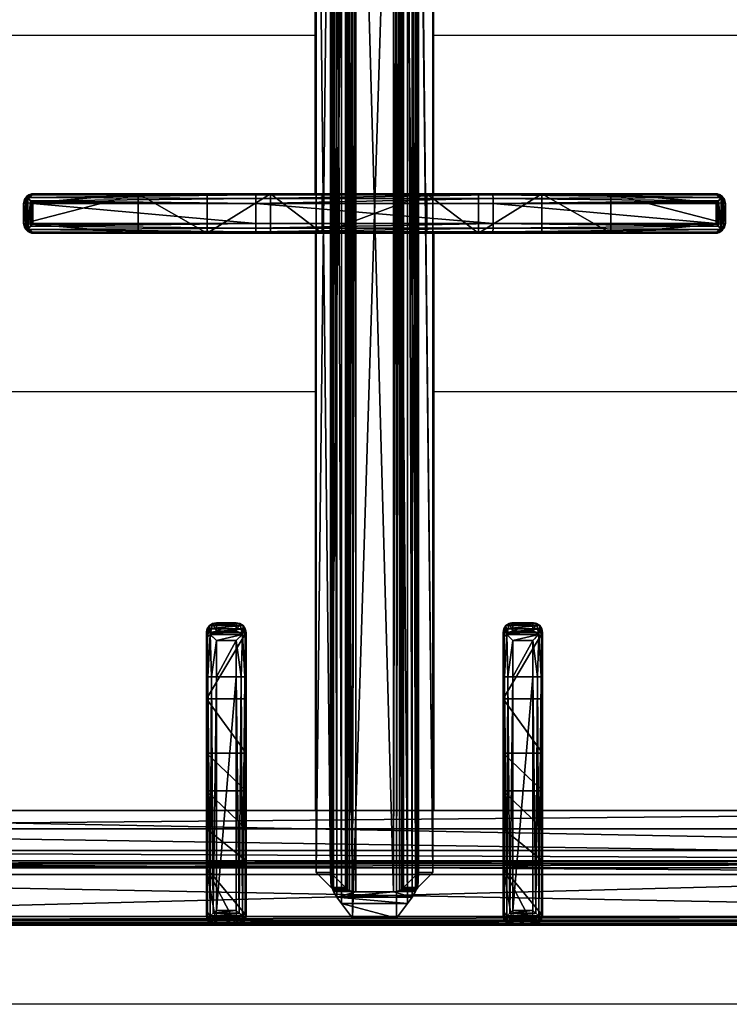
# Model space of a CAD drawing. Header units: millimetres. Extents: x 69858 to 162505, y 5570 to 25972.
# Tile 17 of 53: x 72124 to 72304, y 14121 to 14370. Entities that reach past the tile are written whole.
import ezdxf

# ---------------------------------------------------------------- set-up
doc = ezdxf.new("R2010")
doc.units = ezdxf.units.MM
doc.header["$LTSCALE"] = 2.5
doc.linetypes.add('CONTINUA', pattern=[0])
for name, color, linetype in [('Arch', 7, 'Continuous'), ('IQ_200_3D', 1, 'Continuous'), ('IQ_204_2D', 7, 'CONTINUA'), ('IQ_204_3D', 7, 'Continuous')]:
    doc.layers.add(name, color=color, linetype=linetype)
doc.layers.add('CKD Equipments', color=252, linetype='Continuous', lineweight=0)

# ---------------------------------------------------------------- blocks, each defined once
blk = doc.blocks.new('ELECTROLUX-MC7-TOPFYERBRURNERS4')
at = {"layer": 'IQ_200_3D', "color": 8, "invisible_edges": 5}
blk.add_3dface([(0, -80.5, 900), (20.34, -117.26, 900), (20.34, -619.74, 900), (0, -655, 900)], dxfattribs=at)
at = {"layer": 'IQ_204_2D', "color": 8}
for p, q in [((20, -651.5), (20, -85.5)), ((197.5, -279.74), (202.5, -279.74)), ((197.5, -280.19), (197.5, -279.74)), ((197.5, -280.19), (202.5, -280.19)), ((202.5, -279.74), (202.5, -280.19)), ((195, -282.24), (195, -282.66)), ((195, -282.66), (195, -338.54)), ((197.5, -282.09), (202.5, -282.09)), ((197.5, -338.49), (197.5, -282.09)), ((202.5, -282.09), (202.5, -338.49)), ((205, -282.66), (205, -282.24)), ((205, -338.54), (205, -282.66)), ((82.76, -326), (22.47, -326)), ((91.91, -326), (82.76, -326)), ((91.91, -326), (94.04, -326)), ((20, -328.5), (20, -333.5)), ((20, -328.5), (20, -333.5)), ((22, -328.5), (22, -333.5)), ((22, -328.5), (82.81, -328.5)), ((82.81, -328.5), (82.81, -333.5)), ((82.81, -328.5), (92.02, -328.5)), ((92.02, -333.5), (92.02, -328.5)), ((96.48, -328.5), (94.37, -328.5)), ((94.37, -328.5), (94.37, -333.5)), ((96.48, -333.5), (96.48, -328.5)), ((82.81, -333.5), (22, -333.5)), ((92.02, -333.5), (82.81, -333.5)), ((94.37, -333.5), (96.48, -333.5)), ((22.47, -336), (82.76, -336)), ((82.76, -336), (91.91, -336)), ((94.04, -336), (91.91, -336)), ((195, -338.54), (195, -398.43)), ((197.5, -338.49), (202.5, -338.49)), ((197.5, -398.49), (197.5, -338.49)), ((202.5, -338.49), (202.5, -398.49)), ((205, -398.43), (205, -338.54)), ((195, -353.5), (48.98, -353.5)), ((205, -353.5), (351.02, -353.5)), ((195, -383.5), (48.98, -383.5)), ((205, -383.5), (351.02, -383.5)), ((195, -398.43), (195, -454.31)), ((197.5, -398.49), (202.5, -398.49)), ((197.5, -454.88), (197.5, -398.49)), ((202.5, -398.49), (202.5, -454.88)), ((205, -454.31), (205, -398.43)), ((22.47, -401), (82.76, -401)), ((82.76, -401), (91.91, -401)), ((94.04, -401), (91.91, -401)), ((20, -408.5), (20, -403.5)), ((20, -408.5), (20, -403.5)), ((22, -408.5), (22, -403.5)), ((82.81, -403.5), (22, -403.5)), ((82.81, -408.5), (82.81, -403.5)), ((92.02, -403.5), (82.81, -403.5)), ((92.02, -403.5), (92.02, -408.5)), ((94.37, -403.5), (96.48, -403.5)), ((94.37, -408.5), (94.37, -403.5)), ((96.48, -403.5), (96.48, -408.5)), ((22, -408.5), (82.81, -408.5)), ((82.81, -408.5), (92.02, -408.5)), ((96.48, -408.5), (94.37, -408.5)), ((82.76, -411), (22.47, -411)), ((91.91, -411), (82.76, -411)), ((91.91, -411), (94.04, -411)), ((195, -454.31), (195, -454.73)), ((197.5, -454.88), (202.5, -454.88)), ((205, -454.73), (205, -454.31)), ((196.89, -456.68), (203.11, -456.68)), ((197.5, -456.79), (202.5, -456.79)), ((197.5, -457.24), (197.5, -456.79)), ((197.5, -457.24), (202.5, -457.24)), ((202.5, -456.79), (202.5, -457.24))]:
    blk.add_line(p, q, dxfattribs=at)
blk.add_lwpolyline([(48.98, -112.48), (351.02, -112.48), (351.02, -624.52), (48.98, -624.52)], close=True, dxfattribs=at)
for points in [[(245, -353.5), (245, -222.25, 1), (155, -222.25), (155, -353.5)], [(155, -383.5), (155, -512.25, 1), (245, -512.25), (245, -383.5)]]:
    blk.add_lwpolyline(points, format="xyb", dxfattribs=at)
for centre, major_axis, ratio, start_param, end_param in [((197.5, -282.24), (0, 2.5), 0.99863, 0, 1.570796), ((197.5, -282.66), (2.5, 0), 0.951091, 2.227228, 3.141593), ((202.5, -282.24), (0, 2.5), 0.99863, 4.712389, 6.283185), ((202.5, -282.66), (-2.5, 0), 0.951091, 3.141593, 4.055957), ((197.5, -338.54), (-2.5, 0), 0.02182, -1.570796, 0), ((202.5, -338.54), (-2.5, 0), 0.02182, 3.141593, 4.712389), ((197.5, -398.43), (2.5, 0), 0.02182, 3.141593, 4.712389), ((202.5, -398.43), (2.5, 0), 0.02182, 4.712389, 6.283185), ((22.47, -403.5), (0, 2.5), 0.948965, 0, 0.895145), ((82.76, -403.5), (0, 2.5), 0.02182, 4.712389, 6.283185), ((91.91, -403.5), (0, 2.5), 0.84544, -0.894481, 0), ((91.91, -403.5), (2.5, 2.5), 0.02182, 4.734206, 5.410521), ((91.91, -403.5), (-1.92, 1.92), 0.8391, 4.014257, 4.690572), ((22.47, -408.5), (0, 2.5), 0.948965, 2.246448, 3.141593), ((82.76, -408.5), (0, 2.5), 0.02182, 3.141593, 4.712389), ((91.91, -408.5), (0, 2.5), 0.84544, 3.141593, 4.036074), ((91.91, -408.5), (-2.5, 2.5), 0.02182, 4.014257, 4.690572), ((91.91, -408.5), (1.92, 1.92), 0.8391, 4.734206, 5.410521), ((197.5, -454.31), (2.5, 0), 0.951091, 3.141593, 4.055957), ((197.5, -454.73), (0, 2.5), 0.99863, 1.570796, 3.141593), ((202.5, -454.73), (0, 2.5), 0.99863, 3.141593, 4.712389), ((202.5, -454.31), (-2.5, 0), 0.951091, 2.227228, 3.141593), ((197.5, -453.34), (0, 3.44), 0.725954, 2.896194, 3.141593), ((202.5, -453.34), (0, 3.44), 0.725954, 3.141593, 3.386992)]:
    blk.add_ellipse(centre, major_axis=major_axis, ratio=ratio, start_param=start_param, end_param=end_param, dxfattribs=at)
at = {"layer": 'IQ_204_2D', "color": 8, "extrusion": (0, 0, -1)}
for centre, major_axis, ratio, start_param, end_param in [((22.47, -328.5), (0, 2.5), 0.948965, -0.895145, 0), ((82.76, -328.5), (0, 2.5), 0.02182, 0, 1.570796), ((91.91, -328.5), (0, 2.5), 0.84544, 0, 0.894481), ((91.91, -328.5), (2.5, 2.5), 0.02182, 0.872665, 1.54898), ((91.91, -328.5), (-1.92, 1.92), 0.8391, 1.592613, 2.268928), ((82.76, -333.5), (0, 2.5), 0.02182, 1.570796, 3.141593), ((91.91, -333.5), (-2.5, 2.5), 0.02182, 1.592613, 2.268928), ((91.91, -333.5), (1.92, 1.92), 0.8391, 0.872665, 1.54898), ((22.47, -333.5), (0, 2.5), 0.948965, 3.141593, 4.036737), ((91.91, -333.5), (0, 2.5), 0.84544, 2.247111, 3.141593)]:
    blk.add_ellipse(centre, major_axis=major_axis, ratio=ratio, start_param=start_param, end_param=end_param, dxfattribs=at)
at = {"layer": 'IQ_204_2D', "color": 8}
for points, knots in [([(195.97, -280.77), (196.17, -280.62), (196.38, -280.49), (196.75, -280.33), (196.91, -280.28), (197.21, -280.21), (197.36, -280.19), (197.5, -280.19)], [11.914764, 11.914764, 11.914764, 11.914764, 12.773402, 12.773402, 13.350347, 13.350347, 13.927292, 13.927292, 13.927292, 13.927292]), ([(197.5, -282.09), (197.5, -282.09), (197.5, -282.09), (197.5, -282.09), (197.5, -282.09), (197.5, -282.09), (197.5, -282.09), (197.49, -282.09), (197.49, -282.09), (197.49, -282.09), (197.49, -282.08), (197.48, -282.08), (197.48, -282.08), (197.46, -282.06), (197.45, -282.05), (197.43, -282.03), (197.41, -282.01), (197.35, -281.96), (197.3, -281.92), (197.16, -281.8), (197.06, -281.7), (196.85, -281.52), (196.74, -281.42), (196.52, -281.23), (196.41, -281.14), (196.19, -280.96), (196.08, -280.86), (195.97, -280.77)], [8.188469, 8.188469, 8.188469, 8.188469, 8.190233, 8.190233, 8.191997, 8.191997, 8.195525, 8.195525, 8.202581, 8.202581, 8.216692, 8.216692, 8.244915, 8.244915, 8.301361, 8.301361, 8.414254, 8.414254, 8.640038, 8.640038, 9.091607, 9.091607, 9.543176, 9.543176, 9.994745, 9.994745, 10.458205, 10.458205, 10.458205, 10.458205]), ([(202.5, -280.19), (202.64, -280.19), (202.79, -280.21), (203.09, -280.28), (203.25, -280.33), (203.62, -280.49), (203.83, -280.62), (204.03, -280.77)], [0, 0, 0, 0, 0.576945, 0.576945, 1.153889, 1.153889, 2.012527, 2.012527, 2.012527, 2.012527]), ([(204.03, -280.77), (203.92, -280.86), (203.81, -280.96), (203.59, -281.14), (203.48, -281.23), (203.26, -281.42), (203.15, -281.52), (202.94, -281.7), (202.84, -281.8), (202.7, -281.92), (202.65, -281.96), (202.59, -282.01), (202.57, -282.03), (202.55, -282.05), (202.54, -282.06), (202.52, -282.08), (202.52, -282.08), (202.51, -282.08), (202.51, -282.09), (202.51, -282.09), (202.51, -282.09), (202.5, -282.09), (202.5, -282.09), (202.5, -282.09), (202.5, -282.09), (202.5, -282.09), (202.5, -282.09), (202.5, -282.09)], [5.918216, 5.918216, 5.918216, 5.918216, 6.381677, 6.381677, 6.833246, 6.833246, 7.284815, 7.284815, 7.736384, 7.736384, 7.962168, 7.962168, 8.07506, 8.07506, 8.131506, 8.131506, 8.159729, 8.159729, 8.173841, 8.173841, 8.180897, 8.180897, 8.184425, 8.184425, 8.186189, 8.186189, 8.187953, 8.187953, 8.187953, 8.187953]), ([(94.04, -326), (94.19, -326), (94.35, -326.01), (94.66, -326.08), (94.82, -326.13), (95.12, -326.25), (95.26, -326.33), (95.53, -326.52), (95.65, -326.62), (95.87, -326.84), (95.97, -326.97), (96.15, -327.24), (96.23, -327.39), (96.35, -327.7), (96.4, -327.86), (96.46, -328.18), (96.48, -328.34), (96.48, -328.5)], [3.776921, 3.776921, 3.776921, 3.776921, 4.248957, 4.248957, 4.720993, 4.720993, 5.193029, 5.193029, 5.665065, 5.665065, 6.135831, 6.135831, 6.606596, 6.606596, 7.077361, 7.077361, 7.548126, 7.548126, 7.548126, 7.548126]), ([(20, -328.5), (20.01, -328.36), (20.03, -328.21), (20.09, -327.9), (20.14, -327.75), (20.31, -327.37), (20.45, -327.14), (20.62, -326.94)], [0, 0, 0, 0, 0.576945, 0.576945, 1.153889, 1.153889, 2.068716, 2.068716, 2.068716, 2.068716]), ([(20.62, -326.94), (20.79, -327.14), (20.99, -327.37), (21.33, -327.75), (21.47, -327.9), (21.74, -328.21), (21.87, -328.36), (22, -328.5)], [11.858599, 11.858599, 11.858599, 11.858599, 12.773425, 12.773425, 13.35037, 13.35037, 13.927314, 13.927314, 13.927314, 13.927314]), ([(20.62, -335.06), (20.45, -334.86), (20.31, -334.63), (20.14, -334.25), (20.09, -334.09), (20.03, -333.79), (20.01, -333.64), (20, -333.5)], [11.858599, 11.858599, 11.858599, 11.858599, 12.773425, 12.773425, 13.35037, 13.35037, 13.927314, 13.927314, 13.927314, 13.927314]), ([(22, -333.5), (21.87, -333.64), (21.74, -333.79), (21.47, -334.09), (21.33, -334.25), (20.99, -334.63), (20.79, -334.86), (20.62, -335.06)], [0, 0, 0, 0, 0.576945, 0.576945, 1.153889, 1.153889, 2.068716, 2.068716, 2.068716, 2.068716]), ([(96.48, -333.5), (96.48, -333.66), (96.46, -333.82), (96.4, -334.14), (96.35, -334.3), (96.23, -334.61), (96.15, -334.76), (95.97, -335.03), (95.87, -335.16), (95.65, -335.38), (95.53, -335.48), (95.26, -335.67), (95.12, -335.75), (94.82, -335.87), (94.66, -335.92), (94.35, -335.98), (94.19, -336), (94.04, -336)], [15.096253, 15.096253, 15.096253, 15.096253, 15.567018, 15.567018, 16.037783, 16.037783, 16.508548, 16.508548, 16.979314, 16.979314, 17.45135, 17.45135, 17.923386, 17.923386, 18.395422, 18.395422, 18.867458, 18.867458, 18.867458, 18.867458]), ([(20.62, -401.94), (20.45, -402.14), (20.31, -402.37), (20.14, -402.75), (20.09, -402.91), (20.03, -403.21), (20.01, -403.36), (20, -403.5)], [11.858599, 11.858599, 11.858599, 11.858599, 12.773425, 12.773425, 13.35037, 13.35037, 13.927314, 13.927314, 13.927314, 13.927314]), ([(22, -403.5), (21.87, -403.36), (21.74, -403.21), (21.47, -402.91), (21.33, -402.75), (20.99, -402.37), (20.79, -402.14), (20.62, -401.94)], [0, 0, 0, 0, 0.576945, 0.576945, 1.153889, 1.153889, 2.068716, 2.068716, 2.068716, 2.068716]), ([(96.48, -403.5), (96.48, -403.34), (96.46, -403.18), (96.4, -402.86), (96.35, -402.7), (96.23, -402.39), (96.15, -402.24), (95.97, -401.97), (95.87, -401.84), (95.65, -401.62), (95.53, -401.52), (95.26, -401.33), (95.12, -401.25), (94.82, -401.13), (94.66, -401.08), (94.35, -401.02), (94.19, -401), (94.04, -401)], [15.096253, 15.096253, 15.096253, 15.096253, 15.567018, 15.567018, 16.037783, 16.037783, 16.508548, 16.508548, 16.979314, 16.979314, 17.45135, 17.45135, 17.923386, 17.923386, 18.395422, 18.395422, 18.867458, 18.867458, 18.867458, 18.867458]), ([(20, -408.5), (20.01, -408.64), (20.03, -408.79), (20.09, -409.09), (20.14, -409.25), (20.31, -409.63), (20.45, -409.86), (20.62, -410.06)], [0, 0, 0, 0, 0.576945, 0.576945, 1.153889, 1.153889, 2.068716, 2.068716, 2.068716, 2.068716]), ([(20.62, -410.06), (20.79, -409.86), (20.99, -409.63), (21.33, -409.25), (21.47, -409.09), (21.74, -408.79), (21.87, -408.64), (22, -408.5)], [11.858599, 11.858599, 11.858599, 11.858599, 12.773425, 12.773425, 13.35037, 13.35037, 13.927314, 13.927314, 13.927314, 13.927314]), ([(94.04, -411), (94.19, -411), (94.35, -410.99), (94.66, -410.92), (94.82, -410.87), (95.12, -410.75), (95.26, -410.67), (95.53, -410.48), (95.65, -410.38), (95.87, -410.16), (95.97, -410.03), (96.15, -409.76), (96.23, -409.61), (96.35, -409.3), (96.4, -409.14), (96.46, -408.82), (96.48, -408.66), (96.48, -408.5)], [3.776921, 3.776921, 3.776921, 3.776921, 4.248957, 4.248957, 4.720993, 4.720993, 5.193029, 5.193029, 5.665065, 5.665065, 6.135831, 6.135831, 6.606596, 6.606596, 7.077361, 7.077361, 7.548126, 7.548126, 7.548126, 7.548126]), ([(195.97, -456.2), (196.08, -456.11), (196.19, -456.02), (196.41, -455.84), (196.52, -455.74), (196.74, -455.55), (196.85, -455.45), (197.06, -455.27), (197.16, -455.18), (197.3, -455.05), (197.35, -455.01), (197.41, -454.96), (197.43, -454.94), (197.45, -454.92), (197.46, -454.91), (197.48, -454.9), (197.48, -454.89), (197.49, -454.89), (197.49, -454.88), (197.49, -454.88), (197.49, -454.88), (197.5, -454.88), (197.5, -454.88), (197.5, -454.88), (197.5, -454.88), (197.5, -454.88), (197.5, -454.88), (197.5, -454.88)], [5.918733, 5.918733, 5.918733, 5.918733, 6.382193, 6.382193, 6.833762, 6.833762, 7.285331, 7.285331, 7.7369, 7.7369, 7.962685, 7.962685, 8.075577, 8.075577, 8.132023, 8.132023, 8.160246, 8.160246, 8.174358, 8.174358, 8.181413, 8.181413, 8.184941, 8.184941, 8.186705, 8.186705, 8.188469, 8.188469, 8.188469, 8.188469]), ([(202.5, -454.88), (202.5, -454.88), (202.5, -454.88), (202.5, -454.88), (202.5, -454.88), (202.5, -454.88), (202.5, -454.88), (202.51, -454.88), (202.51, -454.88), (202.51, -454.88), (202.51, -454.89), (202.52, -454.89), (202.52, -454.9), (202.54, -454.91), (202.55, -454.92), (202.57, -454.94), (202.59, -454.96), (202.65, -455.01), (202.7, -455.05), (202.84, -455.18), (202.94, -455.27), (203.15, -455.45), (203.26, -455.55), (203.48, -455.74), (203.59, -455.84), (203.81, -456.02), (203.92, -456.11), (204.03, -456.2)], [8.187953, 8.187953, 8.187953, 8.187953, 8.189716, 8.189716, 8.19148, 8.19148, 8.195008, 8.195008, 8.202064, 8.202064, 8.216176, 8.216176, 8.244399, 8.244399, 8.300845, 8.300845, 8.413737, 8.413737, 8.639521, 8.639521, 9.09109, 9.09109, 9.542659, 9.542659, 9.994228, 9.994228, 10.457689, 10.457689, 10.457689, 10.457689]), ([(196.89, -456.68), (196.8, -456.65), (196.7, -456.62), (196.38, -456.48), (196.17, -456.35), (195.97, -456.2)], [0.785194, 0.785194, 0.785194, 0.785194, 1.153889, 1.153889, 2.012527, 2.012527, 2.012527, 2.012527]), ([(204.03, -456.2), (203.83, -456.35), (203.62, -456.48), (203.3, -456.62), (203.2, -456.65), (203.11, -456.68)], [11.914787, 11.914787, 11.914787, 11.914787, 12.773425, 12.773425, 13.14212, 13.14212, 13.14212, 13.14212])]:
    blk.add_open_spline(points, degree=3, knots=knots, dxfattribs=at)
at = {"layer": 'IQ_204_3D', "color": 8}
mesh = blk.add_polyface(dxfattribs=at)
corners = [(379.78, -85.71, 904.1), (380, -85.5, 900), (379.52, -84.72, 904.14), (379.73, -84.5, 900), (378, -83.5, 900), (378.78, -83.98, 904.14), (379, -83.77, 900), (377.79, -83.72, 904.1), (379.48, -85.71, 905.06), (379.29, -84.85, 905), (378.65, -85.21, 905.73), (378.76, -85.71, 905.75), (378.65, -84.21, 905), (377.79, -84.02, 905.06), (378.29, -84.85, 905.73), (377.79, -84.74, 905.75), (377.79, -85.71, 906), (22.21, -85.71, 906), (22.21, -84.74, 905.75), (22.21, -84.02, 905.06), (22.21, -83.72, 904.1), (22, -83.5, 900), (365.45, -638.95, 900), (22, -653.5, 900), (34.55, -638.95, 900), (365.45, -98.05, 900), (380, -651.5, 900), (34.55, -98.05, 900), (20, -85.5, 900), (21, -83.77, 900), (379.73, -652.5, 900), (379, -653.23, 900), (378, -653.5, 900), (20, -651.5, 900), (20.27, -652.5, 900), (21, -653.23, 900), (20.27, -84.5, 900), (21.22, -83.98, 904.14), (20.48, -84.72, 904.14), (20.22, -85.71, 904.1), (21.35, -84.21, 905), (21.71, -84.85, 905.73), (20.71, -84.85, 905), (20.52, -85.71, 905.06), (21.35, -85.21, 905.73), (21.24, -85.71, 905.75), (22.21, -651.29, 906), (21.24, -651.29, 905.75), (20.52, -651.29, 905.06), (20.22, -651.29, 904.1), (20.48, -652.28, 904.14), (21.22, -653.02, 904.14), (22.21, -653.28, 904.1), (20.71, -652.15, 905), (21.35, -651.79, 905.73), (21.35, -652.79, 905), (22.21, -652.98, 905.06), (21.71, -652.15, 905.73), (22.21, -652.26, 905.75), (35.55, -637.95, 899.73), (35.55, -99.05, 899.73), (36.28, -99.78, 899), (36.28, -637.22, 899), (38.88, -634.62, 902.5), (38.88, -102.38, 902.5), (36.31, -637.19, 905.06), (36.31, -99.81, 905.06), (32.81, -96.31, 906), (32.81, -640.69, 906), (48.98, -624.52, 885), (48.98, -112.48, 885), (44.36, -107.86, 885), (44.36, -629.14, 885), (377.79, -653.28, 904.1), (377.79, -652.98, 905.06), (377.79, -651.29, 906), (377.79, -652.26, 905.75), (363.72, -637.22, 899), (364.45, -637.95, 899.73), (364.45, -99.05, 899.73), (363.72, -99.78, 899), (367.19, -640.69, 906), (367.19, -96.31, 906), (378.78, -653.02, 904.14), (379.52, -652.28, 904.14), (379.78, -651.29, 904.1), (378.65, -652.79, 905), (378.29, -652.15, 905.73), (379.29, -652.15, 905), (379.48, -651.29, 905.06), (378.65, -651.79, 905.73), (378.76, -651.29, 905.75), (361.12, -634.62, 902.5), (351.02, -624.52, 885), (363.69, -637.19, 905.06), (355.64, -629.14, 885), (355.64, -107.86, 885), (351.02, -112.48, 885), (361.12, -102.38, 902.5), (363.69, -99.81, 905.06)]
mesh.append_faces([[corners[k] for k in face] for face in [(16, 10, 14), (17, 41, 44), (46, 54, 57), (75, 87, 90)]], dxfattribs={"color": 8})
mesh.append_faces([[corners[k] for k in face] for face in [(4, 5, 6), (8, 10, 11), (16, 11, 10), (15, 16, 14), (7, 19, 13), (13, 18, 15), (28, 38, 36), (19, 41, 18), (17, 18, 41), (45, 17, 44), (39, 48, 43), (43, 47, 45), (23, 51, 35), (48, 54, 47), (46, 47, 54), (58, 46, 57), (52, 74, 56), (76, 56, 74), (26, 84, 30), (74, 87, 76), (85, 88, 84), (88, 87, 86), (75, 76, 87), (91, 75, 90), (85, 8, 89), (11, 89, 8)]], dxfattribs={"vtx0": -1, "color": 8})
mesh.append_faces([[corners[k] for k in face] for face in [(16, 15, 17), (22, 23, 24), (25, 26, 22), (27, 21, 25), (21, 28, 29), (6, 1, 4), (4, 25, 21), (24, 28, 27), (35, 33, 23), (26, 25, 1), (23, 22, 32), (17, 45, 46), (75, 81, 46), (81, 16, 82), (46, 67, 17), (17, 82, 16), (93, 72, 69), (72, 93, 95), (70, 71, 97), (97, 95, 93)]], dxfattribs={"vtx0": -1, "vtx1": -1, "color": 8})
mesh.append_faces([[corners[k] for k in face] for face in [(21, 27, 28), (4, 1, 25), (26, 32, 22), (24, 23, 33)]], dxfattribs={"vtx0": -1, "vtx1": -1, "vtx2": -1, "color": 8})
mesh.append_faces([[corners[k] for k in face] for face in [(17, 15, 18), (24, 33, 28), (46, 45, 47), (75, 58, 76), (16, 91, 11)]], dxfattribs={"vtx0": -1, "vtx2": -1, "color": 8})
mesh.append_faces([[corners[k] for k in face] for face in [(0, 1, 2), (5, 2, 6), (8, 0, 9), (5, 12, 2), (5, 7, 12), (12, 13, 14), (12, 14, 9), (2, 9, 0), (10, 9, 14), (19, 18, 13), (4, 21, 7), (30, 31, 26), (34, 33, 35), (20, 21, 37), (38, 37, 36), (19, 20, 40), (38, 42, 37), (38, 39, 42), (42, 43, 44), (42, 44, 40), (37, 40, 20), (41, 40, 44), (48, 47, 43), (28, 33, 39), (49, 33, 50), (51, 50, 35), (48, 49, 53), (51, 55, 50), (51, 52, 55), (55, 56, 57), (55, 57, 53), (50, 53, 49), (54, 53, 57), (24, 27, 59), (61, 62, 60), (63, 64, 65), (67, 68, 66), (69, 70, 63), (61, 71, 62), (73, 74, 52), (58, 56, 76), (32, 73, 23), (62, 77, 59), (22, 24, 78), (27, 25, 60), (80, 61, 79), (73, 32, 83), (84, 83, 30), (74, 73, 86), (88, 89, 90), (88, 86, 84), (83, 84, 86), (92, 93, 63), (68, 81, 65), (92, 63, 94), (72, 95, 62), (95, 96, 77), (98, 97, 92), (81, 82, 94), (98, 92, 99), (77, 80, 78), (25, 22, 79), (0, 8, 85), (91, 89, 11), (80, 96, 61), (70, 97, 64), (64, 98, 66), (82, 67, 99), (1, 0, 26)]], dxfattribs={"vtx1": -1, "color": 8})
mesh.append_faces([[corners[k] for k in face] for face in [(31, 32, 26), (75, 46, 58), (75, 16, 81), (81, 68, 46), (68, 67, 46), (67, 82, 17), (70, 69, 71), (72, 71, 69), (71, 96, 97), (96, 95, 97), (16, 75, 91)]], dxfattribs={"vtx1": -1, "vtx2": -1, "color": 8})
mesh.append_faces([[corners[k] for k in face] for face in [(1, 3, 2), (4, 7, 5), (2, 3, 6), (8, 9, 10), (7, 13, 12), (12, 9, 2), (13, 15, 14), (7, 20, 19), (21, 20, 7), (6, 3, 1), (28, 36, 29), (21, 29, 37), (28, 39, 38), (37, 29, 36), (19, 40, 41), (39, 43, 42), (42, 40, 37), (43, 45, 44), (39, 49, 48), (33, 49, 39), (33, 34, 50), (23, 52, 51), (50, 34, 35), (48, 53, 54), (52, 56, 55), (55, 53, 50), (56, 58, 57), (27, 60, 59), (62, 59, 60), (64, 66, 65), (68, 65, 66), (70, 64, 63), (71, 72, 62), (73, 52, 23), (77, 78, 59), (24, 59, 78), (25, 79, 60), (61, 60, 79), (32, 31, 83), (26, 85, 84), (83, 31, 30), (74, 86, 87), (73, 83, 86), (85, 89, 88), (88, 90, 87), (89, 91, 90), (93, 69, 63), (81, 94, 65), (63, 65, 94), (95, 77, 62), (96, 80, 77), (97, 93, 92), (82, 99, 94), (92, 94, 99), (80, 79, 78), (22, 78, 79), (96, 71, 61), (97, 98, 64), (98, 99, 66), (67, 66, 99), (0, 85, 26)]], dxfattribs={"vtx2": -1, "color": 8})
mesh = blk.add_polyface(dxfattribs=at)
corners = [(195, -454.73, 922), (195.33, -455.98, 922), (195, -454.31, 930.01), (196.25, -456.9, 922), (195.97, -456.2, 931.91), (196.89, -456.68, 931.13), (197.5, -456.79, 930.59), (197.35, -456.78, 930.62), (197.5, -457.24, 922), (197.19, -456.76, 930.72), (195.26, -455.36, 931.06), (202.5, -456.79, 930.59), (202.5, -457.24, 922), (195, -428.3, 922), (205, -428.3, 922), (204.67, -455.98, 922), (203.75, -456.9, 922), (205, -454.73, 922), (195, -398.43, 932.5), (195, -338.54, 932.5), (195, -326.18, 919.39), (195, -308.67, 922), (195, -282.24, 922), (195, -282.66, 930.01), (195, -342.16, 911.79), (195, -394.81, 911.79), (195, -355.23, 899.85), (195, -381.74, 899.85), (195, -410.79, 919.39), (196.72, -280.35, 931.28), (196.25, -280.07, 922), (195.97, -280.77, 931.91), (197.5, -280.19, 930.59), (197.5, -279.74, 922), (195.33, -280.99, 922), (195.26, -281.61, 931.06), (195.33, -338.51, 933.75), (196.25, -338.49, 934.67), (196.79, -281.47, 932.35), (197.49, -282.09, 932.48), (197.5, -338.49, 935), (197.47, -282.07, 932.48), (197.43, -282.03, 932.48), (197.35, -281.97, 932.47), (197.18, -281.81, 932.45), (202.5, -279.74, 922), (205, -308.67, 922), (205, -282.24, 922), (204.67, -280.99, 922), (203.75, -280.07, 922), (195.33, -398.46, 933.75), (197.5, -398.49, 935), (196.25, -398.48, 934.67), (196.79, -455.5, 932.35), (197.18, -455.16, 932.45), (197.35, -455.01, 932.47), (197.43, -454.94, 932.48), (197.47, -454.9, 932.48), (197.5, -454.88, 932.48), (202.51, -282.09, 932.48), (202.5, -338.49, 935), (202.5, -398.49, 935), (202.51, -454.88, 932.48), (204.03, -456.2, 931.91), (203.11, -456.68, 931.13), (203.21, -455.5, 932.35), (202.82, -455.16, 932.45), (202.65, -455.01, 932.47), (202.57, -454.94, 932.48), (202.53, -454.91, 932.48), (202.65, -456.78, 930.62), (202.81, -456.76, 930.72), (204.74, -455.36, 931.06), (205, -454.31, 930.01), (204.67, -398.46, 933.75), (205, -398.43, 932.5), (203.75, -398.48, 934.67), (205, -394.81, 911.79), (205, -326.18, 919.39), (205, -410.79, 919.39), (205, -342.16, 911.79), (205, -355.23, 899.85), (205, -381.74, 899.85), (205, -338.54, 932.5), (205, -282.66, 930.01), (204.03, -280.77, 931.91), (203.28, -280.35, 931.28), (202.5, -280.19, 930.59), (204.74, -281.61, 931.06), (204.67, -338.51, 933.75), (203.21, -281.47, 932.35), (203.75, -338.49, 934.67), (202.82, -281.81, 932.45), (202.65, -281.97, 932.47), (202.57, -282.03, 932.48), (202.53, -282.07, 932.48)]
mesh.append_faces([[corners[k] for k in face] for face in [(3, 4, 1), (4, 3, 5), (4, 10, 1), (29, 30, 31), (32, 33, 29), (33, 30, 29), (30, 34, 31), (31, 34, 35), (35, 36, 31), (31, 37, 38), (53, 52, 4), (4, 50, 10), (64, 16, 63), (72, 63, 15), (15, 63, 16), (72, 74, 63), (63, 76, 65), (49, 85, 48), (85, 49, 86), (87, 86, 45), (45, 86, 49), (85, 88, 48), (90, 91, 85), (85, 89, 88)]], dxfattribs={"color": 8})
mesh.append_faces([[corners[k] for k in face] for face in [(8, 5, 3), (22, 35, 34), (36, 37, 31), (52, 50, 4), (5, 63, 4), (17, 72, 15), (74, 76, 63), (91, 89, 85)]], dxfattribs={"vtx0": -1, "color": 8})
mesh.append_faces([[corners[k] for k in face] for face in [(6, 8, 11), (3, 0, 8), (8, 14, 12), (17, 12, 14), (19, 20, 18), (20, 19, 21), (23, 21, 19), (24, 25, 20), (13, 18, 28), (45, 46, 33), (46, 45, 47), (49, 47, 45), (18, 50, 19), (37, 36, 52), (64, 9, 71), (73, 14, 75), (77, 78, 79), (78, 77, 80), (82, 80, 77), (46, 83, 78), (83, 89, 75), (76, 74, 91), (43, 93, 44)]], dxfattribs={"vtx0": -1, "vtx1": -1, "color": 8})
mesh.append_faces([[corners[k] for k in face] for face in [(20, 28, 18), (39, 41, 40), (41, 42, 40), (42, 43, 40), (55, 56, 51), (56, 57, 51), (57, 58, 51), (39, 40, 59), (40, 60, 59), (51, 58, 61), (58, 62, 61), (68, 56, 67), (56, 68, 57), (62, 57, 69), (57, 62, 58), (69, 57, 68), (56, 55, 67), (11, 71, 9), (62, 69, 61), (69, 68, 61), (68, 67, 61), (75, 79, 78), (93, 94, 60), (94, 95, 60), (95, 59, 60), (93, 43, 94), (41, 95, 42), (95, 41, 59), (39, 59, 41), (95, 94, 42), (42, 94, 43)]], dxfattribs={"vtx0": -1, "vtx1": -1, "vtx2": -1, "color": 8})
mesh.append_faces([[corners[k] for k in face] for face in [(19, 36, 35), (40, 38, 37), (19, 50, 36), (51, 37, 52), (52, 36, 50), (18, 10, 50), (51, 61, 60), (75, 74, 72), (61, 65, 76), (83, 88, 89), (75, 89, 74), (60, 76, 91), (91, 74, 89)]], dxfattribs={"vtx0": -1, "vtx2": -1, "color": 8})
mesh.append_faces([[corners[k] for k in face] for face in [(0, 1, 2), (9, 5, 8), (10, 2, 1), (15, 16, 17), (0, 2, 13), (22, 21, 23), (26, 27, 24), (23, 35, 22), (23, 19, 35), (44, 38, 40), (34, 30, 22), (48, 47, 49), (2, 10, 18), (54, 55, 51), (63, 65, 4), (66, 54, 65), (66, 67, 54), (53, 4, 65), (5, 9, 64), (7, 6, 9), (70, 71, 11), (71, 12, 64), (71, 70, 12), (73, 75, 72), (66, 65, 61), (17, 14, 73), (81, 80, 82), (47, 84, 46), (47, 48, 84), (88, 84, 48), (84, 88, 83), (92, 93, 60), (32, 29, 87), (31, 85, 29), (85, 31, 90), (92, 90, 44), (86, 87, 29), (33, 32, 45), (21, 46, 20), (81, 26, 80), (24, 20, 80), (81, 82, 26), (27, 82, 25), (14, 13, 79), (28, 25, 79)]], dxfattribs={"vtx1": -1, "color": 8})
mesh.append_faces([[corners[k] for k in face] for face in [(6, 7, 8), (8, 12, 11), (0, 13, 8), (13, 14, 8), (16, 12, 17), (2, 18, 13), (27, 25, 24), (25, 28, 20), (30, 33, 22), (46, 21, 33), (21, 22, 33), (51, 40, 37), (52, 53, 51), (40, 51, 60), (55, 54, 67), (6, 11, 9), (70, 11, 12), (84, 83, 46), (83, 75, 78), (14, 79, 75), (91, 90, 60), (60, 61, 76)]], dxfattribs={"vtx1": -1, "vtx2": -1, "color": 8})
mesh.append_faces([[corners[k] for k in face] for face in [(7, 9, 8), (3, 1, 0), (43, 44, 40), (53, 54, 51), (5, 64, 63), (54, 53, 65), (12, 16, 64), (17, 73, 72), (67, 66, 61), (90, 92, 60), (31, 38, 90), (93, 92, 44), (85, 86, 29), (90, 38, 44), (32, 87, 45), (46, 78, 20), (26, 24, 80), (20, 78, 80), (82, 27, 26), (82, 77, 25), (13, 28, 79), (25, 77, 79)]], dxfattribs={"vtx2": -1, "color": 8})
mesh = blk.add_polyface(dxfattribs=at)
corners = [(92.02, -328.5, 934.6), (93.56, -335.06, 933.98), (93.56, -326.93, 933.98), (92.02, -333.5, 934.6), (94.37, -333.5, 932.53), (94.37, -328.5, 932.53), (96.29, -327.54, 920.55), (96.48, -328.5, 920.59), (95.76, -326.73, 920.43), (92.82, -326.25, 933.14), (94.04, -326, 920), (91.91, -326, 932.1), (94.97, -326.19, 920.24), (96.48, -333.5, 920.59), (96.29, -334.46, 920.55), (92.82, -335.75, 933.14), (95.76, -335.27, 920.43), (94.97, -335.81, 920.24), (94.04, -336, 920), (91.91, -336, 932.1), (82.76, -326, 932.5), (77.27, -326, 912.68), (24.21, -326, 932.5), (53.98, -326, 885), (36.28, -326, 899), (63.49, -326, 900.63), (44.36, -326, 885), (35.83, -326, 899.53), (35.23, -326, 899.88), (22.5, -326, 900), (34.55, -326, 900), (77.27, -336, 912.68), (53.98, -336, 885), (63.49, -336, 900.63), (82.76, -336, 932.5), (22.5, -336, 900), (34.55, -336, 900), (24.21, -336, 932.5), (35.23, -336, 899.88), (35.83, -336, 899.53), (44.36, -336, 885), (36.28, -336, 899), (21.73, -333.5, 933.1), (20, -333.5, 900), (21.9, -334.3, 933.81), (21.25, -335.66, 900), (22.36, -335.06, 934.45), (20.34, -334.75, 900), (23.18, -335.75, 933.58), (20, -328.5, 900), (21.73, -328.5, 933.1), (20.34, -327.25, 900), (21.25, -326.33, 900), (82.81, -334.75, 934.67), (82.81, -333.5, 935), (82.79, -335.66, 933.75), (23.02, -334.3, 934.87), (23.73, -333.5, 935), (82.81, -328.5, 935), (23.73, -328.5, 935), (22.36, -326.94, 934.45), (23.02, -327.7, 934.87), (21.9, -327.7, 933.81), (23.18, -326.25, 933.58), (82.79, -326.33, 933.75), (82.81, -327.25, 934.67)]
mesh.append_faces([[corners[k] for k in face] for face in [(5, 6, 2), (5, 7, 6), (6, 8, 2), (13, 4, 14), (16, 14, 1), (1, 14, 4), (42, 43, 44), (45, 46, 47), (46, 45, 48), (46, 44, 47), (44, 43, 47), (1, 55, 15), (48, 55, 46), (46, 53, 56), (57, 56, 54), (50, 62, 49), (49, 62, 51), (63, 52, 60), (52, 51, 60), (60, 51, 62), (61, 65, 60), (59, 58, 61), (60, 64, 63), (9, 64, 2)]], dxfattribs={"color": 8})
mesh.append_faces([[corners[k] for k in face] for face in [(0, 1, 2), (15, 16, 1), (16, 15, 17), (19, 17, 15), (32, 25, 33), (35, 48, 45), (35, 30, 36), (3, 53, 1), (53, 55, 1), (55, 53, 46), (58, 65, 61), (65, 64, 60), (64, 65, 2), (65, 0, 2)]], dxfattribs={"vtx0": -1, "color": 8})
mesh.append_faces([[corners[k] for k in face] for face in [(20, 21, 22), (23, 24, 25), (25, 22, 21), (30, 22, 28), (12, 17, 10), (17, 12, 16), (6, 14, 8), (8, 16, 12), (18, 34, 31), (37, 31, 34), (51, 29, 49), (49, 30, 43)]], dxfattribs={"vtx0": -1, "vtx1": -1, "color": 8})
mesh.append_faces([[corners[k] for k in face] for face in [(25, 28, 22), (37, 38, 33), (35, 43, 30)]], dxfattribs={"vtx0": -1, "vtx1": -1, "vtx2": -1, "color": 8})
mesh.append_faces([[corners[k] for k in face] for face in [(37, 33, 31), (33, 39, 41), (34, 15, 55), (34, 55, 48), (58, 54, 3), (54, 58, 59), (20, 63, 64), (20, 64, 9)]], dxfattribs={"vtx0": -1, "vtx2": -1, "color": 8})
mesh.append_faces([[corners[k] for k in face] for face in [(1, 4, 2), (2, 8, 9), (10, 11, 12), (12, 9, 8), (4, 13, 5), (18, 17, 19), (11, 10, 20), (29, 22, 30), (7, 13, 6), (10, 18, 21), (25, 21, 33), (19, 34, 18), (35, 36, 37), (40, 32, 41), (37, 48, 35), (43, 42, 49), (45, 47, 35), (19, 15, 34), (37, 34, 48), (0, 58, 3), (57, 54, 59), (42, 44, 50), (46, 60, 44), (60, 46, 61), (59, 61, 57), (62, 50, 44), (22, 29, 63), (22, 63, 20), (11, 20, 9), (26, 23, 40), (24, 26, 41), (36, 30, 38), (24, 41, 27), (39, 38, 27)]], dxfattribs={"vtx1": -1, "color": 8})
mesh.append_faces([[corners[k] for k in face] for face in [(10, 21, 20), (24, 27, 25), (27, 28, 25), (13, 14, 6), (14, 16, 8), (36, 38, 37), (38, 39, 33), (32, 33, 41), (47, 43, 35), (29, 30, 49), (3, 54, 53), (58, 0, 65)]], dxfattribs={"vtx1": -1, "vtx2": -1, "color": 8})
mesh.append_faces([[corners[k] for k in face] for face in [(0, 3, 1), (4, 5, 2), (11, 9, 12), (13, 7, 5), (23, 26, 24), (17, 18, 10), (18, 31, 21), (32, 23, 25), (21, 31, 33), (42, 50, 49), (51, 52, 29), (54, 56, 53), (46, 56, 61), (60, 62, 44), (61, 56, 57), (29, 52, 63), (23, 32, 40), (26, 40, 41), (30, 28, 38), (41, 39, 27), (38, 28, 27)]], dxfattribs={"vtx2": -1, "color": 8})
mesh = blk.add_polyface(dxfattribs=at)
corners = [(33.32, -379.61, 880), (366.68, -379.61, 880), (33.32, -383.23, 880), (366.68, -383.23, 880), (33.32, -353.77, 880), (366.68, -353.77, 880), (33.32, -357.39, 880), (366.68, -357.39, 880), (370.45, -357.54, 894.07), (29.55, -357.54, 894.07), (370.7, -357.75, 894.84), (28.97, -357.94, 895.59), (371.03, -357.94, 895.59), (29.3, -357.75, 894.84), (28.57, -358.13, 896.29), (371.43, -358.13, 896.29), (29.55, -361.16, 894.07), (370.45, -375.84, 894.07), (29.55, -375.84, 894.07), (370.5, -375.79, 894.26), (29.44, -375.74, 894.46), (370.56, -375.74, 894.46), (29.5, -375.79, 894.26), (29.37, -375.68, 894.65), (370.63, -375.68, 894.65), (29.55, -379.46, 894.07), (21.82, -362.96, 900), (25.49, -360.12, 899.11), (21.82, -374.04, 900), (25.49, -376.88, 899.11), (28.44, -363.73, 896.5), (27.13, -358.95, 897.99), (28.77, -362.18, 895.96), (29.07, -361.65, 895.39), (29.44, -361.26, 894.46), (29.5, -361.21, 894.26), (29.37, -361.32, 894.65), (28.53, -362.91, 896.36), (28.44, -373.27, 896.5), (28.53, -374.09, 896.36), (28.57, -378.87, 896.29), (28.77, -374.82, 895.96), (28.97, -379.06, 895.59), (29.3, -379.25, 894.84), (29.07, -375.35, 895.39), (27.13, -378.05, 897.99), (378.18, -362.96, 900), (374.51, -360.12, 899.11), (372.87, -358.95, 897.99), (370.45, -361.16, 894.07), (370.56, -361.26, 894.46), (370.5, -361.21, 894.26), (370.63, -361.32, 894.65), (370.93, -361.65, 895.39), (371.23, -362.18, 895.96), (371.47, -362.91, 896.36), (371.56, -363.73, 896.5), (371.56, -373.27, 896.5), (371.47, -374.09, 896.36), (370.93, -375.35, 895.39), (371.23, -374.82, 895.96), (370.45, -379.46, 894.07), (371.03, -379.06, 895.59), (370.7, -379.25, 894.84), (371.43, -378.87, 896.29), (372.87, -378.05, 897.99), (378.18, -374.04, 900), (374.51, -376.88, 899.11)]
mesh.append_faces([[corners[k] for k in face] for face in [(28, 27, 29), (39, 40, 38), (29, 31, 45), (26, 47, 27), (15, 31, 48), (48, 27, 47), (32, 55, 37), (56, 37, 55), (38, 58, 39), (60, 39, 58), (40, 65, 45), (66, 29, 67), (67, 45, 65), (48, 56, 15), (46, 67, 47), (47, 65, 48)]], dxfattribs={"vtx0": -1, "color": 8})
mesh.append_faces([[corners[k] for k in face] for face in [(8, 9, 10), (11, 12, 13), (13, 10, 9), (17, 18, 19), (20, 21, 22), (22, 19, 18), (11, 32, 14), (32, 11, 33), (9, 34, 13), (13, 33, 11), (40, 41, 42), (23, 43, 44), (43, 20, 25), (18, 25, 22), (22, 25, 20), (44, 42, 41), (6, 49, 16), (50, 35, 51), (35, 50, 34), (52, 34, 50), (51, 16, 49), (2, 61, 25), (62, 43, 63), (43, 62, 42), (64, 42, 62), (63, 25, 61), (56, 65, 57), (62, 60, 64), (60, 62, 59), (61, 21, 63), (63, 59, 62), (15, 54, 12), (52, 10, 53), (10, 50, 8), (49, 8, 51), (51, 8, 50), (53, 12, 54)]], dxfattribs={"vtx0": -1, "vtx1": -1, "color": 8})
mesh.append_faces([[corners[k] for k in face] for face in [(25, 18, 0), (38, 45, 31), (56, 48, 65), (8, 49, 7)]], dxfattribs={"vtx0": -1, "vtx2": -1, "color": 8})
mesh.append_faces([[corners[k] for k in face] for face in [(0, 1, 2), (4, 5, 6), (5, 4, 8), (14, 15, 11), (4, 6, 9), (1, 0, 17), (23, 24, 20), (2, 25, 0), (26, 27, 28), (14, 30, 31), (40, 45, 38), (27, 31, 29), (46, 47, 26), (31, 27, 48), (7, 49, 6), (36, 34, 52), (52, 53, 36), (54, 32, 53), (54, 55, 32), (30, 37, 56), (33, 36, 53), (57, 38, 56), (57, 58, 38), (59, 44, 60), (59, 24, 44), (41, 39, 60), (3, 61, 2), (40, 42, 64), (64, 65, 40), (29, 45, 67), (46, 26, 66), (67, 65, 47), (56, 55, 15), (5, 8, 7), (3, 1, 61)]], dxfattribs={"vtx1": -1, "color": 8})
mesh.append_faces([[corners[k] for k in face] for face in [(4, 9, 8), (15, 12, 11), (12, 10, 13), (6, 16, 9), (0, 18, 17), (24, 21, 20), (21, 19, 22), (16, 35, 9), (35, 34, 9), (34, 36, 13), (36, 33, 13), (32, 37, 14), (30, 38, 31), (39, 41, 40), (23, 20, 43), (43, 42, 44), (35, 16, 51), (43, 25, 63), (17, 19, 61), (19, 21, 61), (21, 24, 63), (24, 59, 63), (60, 58, 64), (55, 54, 15), (52, 50, 10), (10, 12, 53), (1, 17, 61)]], dxfattribs={"vtx1": -1, "vtx2": -1, "color": 8})
mesh.append_faces([[corners[k] for k in face] for face in [(1, 3, 2), (5, 7, 6), (37, 30, 14), (15, 14, 31), (32, 33, 53), (38, 30, 56), (24, 23, 44), (44, 41, 60), (66, 28, 29), (26, 28, 66), (46, 66, 67), (65, 64, 57), (58, 57, 64)]], dxfattribs={"vtx2": -1, "color": 8})
mesh = blk.add_polyface(dxfattribs=at)
corners = [(92.02, -403.5, 934.6), (93.56, -410.07, 933.98), (93.56, -401.94, 933.98), (92.02, -408.5, 934.6), (94.37, -408.5, 932.53), (94.37, -403.5, 932.53), (96.29, -402.54, 920.55), (96.48, -403.5, 920.59), (95.76, -401.73, 920.43), (92.82, -401.25, 933.14), (94.04, -401, 920), (91.91, -401, 932.1), (94.97, -401.19, 920.24), (96.48, -408.5, 920.59), (96.29, -409.46, 920.55), (92.82, -410.75, 933.14), (95.76, -410.27, 920.43), (94.97, -410.81, 920.24), (94.04, -411, 920), (91.91, -411, 932.1), (82.76, -401, 932.5), (77.27, -401, 912.68), (24.21, -401, 932.5), (53.98, -401, 885), (36.28, -401, 899), (63.49, -401, 900.63), (44.36, -401, 885), (35.83, -401, 899.53), (35.23, -401, 899.88), (22.5, -401, 900), (34.55, -401, 900), (77.27, -411, 912.68), (53.98, -411, 885), (63.49, -411, 900.63), (82.76, -411, 932.5), (22.5, -411, 900), (34.55, -411, 900), (24.21, -411, 932.5), (35.23, -411, 899.88), (35.83, -411, 899.53), (44.36, -411, 885), (36.28, -411, 899), (21.73, -408.5, 933.1), (20, -408.5, 900), (21.9, -409.3, 933.81), (21.25, -410.67, 900), (22.36, -410.06, 934.45), (20.34, -409.75, 900), (23.18, -410.75, 933.58), (20, -403.5, 900), (21.73, -403.5, 933.1), (20.34, -402.25, 900), (21.25, -401.34, 900), (82.81, -409.75, 934.67), (82.81, -408.5, 935), (82.79, -410.67, 933.75), (23.02, -409.3, 934.87), (23.73, -408.5, 935), (82.81, -403.5, 935), (23.73, -403.5, 935), (22.36, -401.94, 934.45), (23.02, -402.7, 934.87), (21.9, -402.7, 933.81), (23.18, -401.25, 933.58), (82.79, -401.34, 933.75), (82.81, -402.25, 934.67)]
mesh.append_faces([[corners[k] for k in face] for face in [(5, 6, 2), (5, 7, 6), (6, 8, 2), (13, 4, 14), (16, 14, 1), (1, 14, 4), (42, 43, 44), (45, 46, 47), (46, 45, 48), (46, 44, 47), (44, 43, 47), (1, 55, 15), (48, 55, 46), (46, 53, 56), (57, 56, 54), (50, 62, 49), (49, 62, 51), (63, 52, 60), (52, 51, 60), (60, 51, 62), (61, 65, 60), (59, 58, 61), (60, 64, 63), (9, 64, 2)]], dxfattribs={"color": 8})
mesh.append_faces([[corners[k] for k in face] for face in [(0, 1, 2), (15, 16, 1), (16, 15, 17), (19, 17, 15), (32, 25, 33), (35, 48, 45), (35, 30, 36), (3, 53, 1), (53, 55, 1), (55, 53, 46), (58, 65, 61), (65, 64, 60), (64, 65, 2), (65, 0, 2)]], dxfattribs={"vtx0": -1, "color": 8})
mesh.append_faces([[corners[k] for k in face] for face in [(20, 21, 22), (23, 24, 25), (25, 22, 21), (30, 22, 28), (12, 17, 10), (17, 12, 16), (6, 14, 8), (8, 16, 12), (18, 34, 31), (37, 31, 34), (51, 29, 49), (49, 30, 43)]], dxfattribs={"vtx0": -1, "vtx1": -1, "color": 8})
mesh.append_faces([[corners[k] for k in face] for face in [(25, 28, 22), (37, 38, 33), (35, 43, 30)]], dxfattribs={"vtx0": -1, "vtx1": -1, "vtx2": -1, "color": 8})
mesh.append_faces([[corners[k] for k in face] for face in [(37, 33, 31), (33, 39, 41), (34, 15, 55), (34, 55, 48), (58, 54, 3), (54, 58, 59), (20, 63, 64), (20, 64, 9)]], dxfattribs={"vtx0": -1, "vtx2": -1, "color": 8})
mesh.append_faces([[corners[k] for k in face] for face in [(1, 4, 2), (2, 8, 9), (10, 11, 12), (12, 9, 8), (4, 13, 5), (18, 17, 19), (11, 10, 20), (29, 22, 30), (7, 13, 6), (10, 18, 21), (25, 21, 33), (19, 34, 18), (35, 36, 37), (40, 32, 41), (37, 48, 35), (43, 42, 49), (45, 47, 35), (19, 15, 34), (37, 34, 48), (0, 58, 3), (57, 54, 59), (42, 44, 50), (46, 60, 44), (60, 46, 61), (59, 61, 57), (62, 50, 44), (22, 29, 63), (22, 63, 20), (11, 20, 9), (26, 23, 40), (24, 26, 41), (36, 30, 38), (24, 41, 27), (39, 38, 27)]], dxfattribs={"vtx1": -1, "color": 8})
mesh.append_faces([[corners[k] for k in face] for face in [(10, 21, 20), (24, 27, 25), (27, 28, 25), (13, 14, 6), (14, 16, 8), (36, 38, 37), (38, 39, 33), (32, 33, 41), (47, 43, 35), (29, 30, 49), (3, 54, 53), (58, 0, 65)]], dxfattribs={"vtx1": -1, "vtx2": -1, "color": 8})
mesh.append_faces([[corners[k] for k in face] for face in [(0, 3, 1), (4, 5, 2), (11, 9, 12), (13, 7, 5), (23, 26, 24), (17, 18, 10), (18, 31, 21), (32, 23, 25), (21, 31, 33), (42, 50, 49), (51, 52, 29), (54, 56, 53), (46, 56, 61), (60, 62, 44), (61, 56, 57), (29, 52, 63), (23, 32, 40), (26, 40, 41), (30, 28, 38), (41, 39, 27), (38, 28, 27)]], dxfattribs={"vtx2": -1, "color": 8})
blk = doc.blocks.new('ARCH')
at = {"layer": 'CKD Equipments', "color": 8}
blk.add_line((116417.15, 11253.55, -880), (115762.15, 11253.55, -880), dxfattribs=at)
blk.add_3dface([(116417.15, 11253.55, -230), (115864.15, 11253.55, -230), (115864.15, 12053.55, -230), (116417.15, 12053.55, -230)], dxfattribs=at)
for points, invisible_edges in [([(116417.15, 11253.55, -230), (116417.15, 11253.55, 20), (115764.15, 11253.55, 20), (115864.15, 11253.55, -156)], 12), ([(115864.15, 11253.55, -156), (116417.15, 11253.55, -230), (115864.15, 11253.55, -230)], 1)]:
    blk.add_3dface(points, dxfattribs=dict(at, invisible_edges=invisible_edges))
at = {"layer": 'CKD Equipments', "color": 8, "rotation": 90}
blk.add_blockref('ELECTROLUX-MC7-TOPFYERBRURNERS4', (115762.15, 11253.55, -880), dxfattribs=at)

msp = doc.modelspace()

# ---------------------------------------------------------------- block references
at = {"layer": 'Arch'}
msp.add_blockref('ARCH', (-43916.74, 2867.04), dxfattribs=at)

doc.saveas('drawing.dxf')
